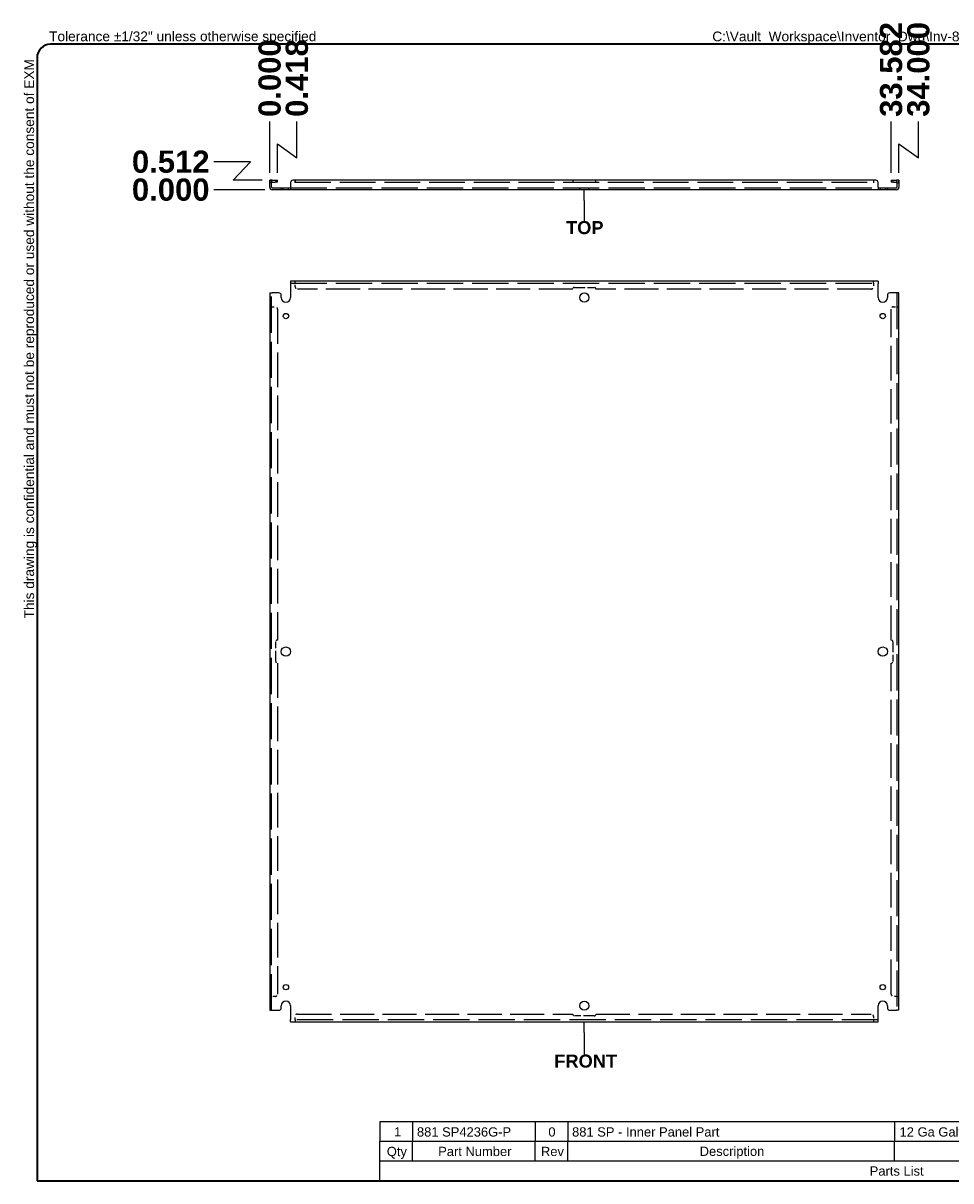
# Model space of a CAD drawing. Header units: inches. Extents: x 3.2 to 99.6, y 2.5 to 65.1.
# Tile 1 of 2: x 3.2 to 53.4, y 2.5 to 65.1. Entities that reach past the tile are written whole.
import ezdxf

# ---------------------------------------------------------------- set-up
doc = ezdxf.new("R2010")
doc.units = ezdxf.units.IN
doc.header["$LTSCALE"] = 10
doc.header["$MEASUREMENT"] = 0
doc.linetypes.add('DASHED_SPACE', pattern=[0.2067, 0.1654, -0.0413])
doc.layers.get('0').update_dxf_attribs({"lineweight": 25})
for name, color, linetype, lineweight in [('Dimensions(ANSI)', 7, 'Continuous', 25), ('Hidden Edges(ANSI)', 7, 'DASHED_SPACE', 25), ('Sketch Geometry(ANSI)', 7, 'Continuous', 25), ('Symbols(ANSI)', 7, 'Continuous', 25), ('Visible Edges(ANSI)', 7, 'Continuous', 25)]:
    doc.layers.add(name, color=color, linetype=linetype, lineweight=lineweight)
doc.styles.add('Current-ANSI', font='arial.ttf')
doc.styles.add('Dimension-ANSI', font='arialbd.ttf')
doc.styles.add('Part List-ANSI', font='arial.ttf')
doc.dimstyles.new('INCH-ANSI', dxfattribs={"dimscale": 10, "dimtxt": 0.12, "dimasz": 0.098425, "dimexe": 0.04, "dimexo": 0.04, "dimgap": 0.031496, "dimtad": 0, "dimtih": 1, "dimtoh": 1, "dimdec": 3, "dimrnd": 1e-08, "dimzin": 0, "dimdsep": 46, "dimtxsty": 'Dimension-ANSI', "dimcen": 0.09, "dimdle": 0.312, "dimclrd": 179, "dimclre": 179, "dimclrt": 7, "dimadec": 1, "dimazin": 0, "dimtfac": 1, "dimtdec": 3, "dimtofl": 0, "dimtmove": 0, "dimatfit": 3, "dimfxl": 1, "dimtolj": 1, "dimtzin": 4, "dimlwd": 25, "dimlwe": 25, "dimarcsym": 0})
doc.dimstyles.new('INCH-ANSI-VERTICAL', dxfattribs={"dimscale": 10, "dimtxt": 0.12, "dimasz": 0.098425, "dimexe": 0.04, "dimexo": 0.04, "dimgap": 0.031496, "dimtad": 0, "dimtih": 1, "dimtoh": 1, "dimdec": 3, "dimrnd": 1e-08, "dimzin": 0, "dimdsep": 46, "dimtxsty": 'Dimension-ANSI', "dimcen": 0.09, "dimdle": 0.312, "dimclrd": 179, "dimclre": 179, "dimclrt": 7, "dimadec": 1, "dimazin": 0, "dimtfac": 1, "dimtdec": 3, "dimtofl": 0, "dimtmove": 0, "dimatfit": 3, "dimfxl": 1, "dimtolj": 1, "dimtzin": 4, "dimlwd": 25, "dimlwe": 25, "dimarcsym": 0})

# ---------------------------------------------------------------- blocks, each defined once
blk = doc.blocks.new('Parts List')
at = {"layer": 'Symbols(ANSI)'}
for p, q in [((13.023, 0.795), (3.548, 0.795)), ((3.548, 0.795), (3.548, 0.615)), ((3.848, 0.795), (3.848, 0.615)), ((4.973, 0.795), (4.973, 0.615)), ((5.273, 0.795), (5.273, 0.615)), ((8.273, 0.795), (8.273, 0.615)), ((10.023, 0.795), (10.023, 0.615)), ((11.523, 0.795), (11.523, 0.615)), ((13.023, 0.795), (13.023, 0.615)), ((13.023, 0.615), (3.548, 0.615)), ((3.548, 0.435), (3.548, 0.615)), ((3.848, 0.435), (3.848, 0.615)), ((4.973, 0.435), (4.973, 0.615)), ((5.273, 0.435), (5.273, 0.615)), ((8.273, 0.435), (8.273, 0.615)), ((10.023, 0.435), (10.023, 0.615)), ((11.523, 0.435), (11.523, 0.615)), ((13.023, 0.435), (13.023, 0.615)), ((3.548, 0.255), (3.548, 0.435)), ((13.023, 0.435), (3.548, 0.435)), ((13.023, 0.255), (13.023, 0.435)), ((13.023, 0.255), (3.548, 0.255))]:
    blk.add_line(p, q, dxfattribs=at)
at = {"layer": 'Symbols(ANSI)', "char_height": 0.085, "attachment_point": 7, "line_spacing_factor": 0.25, "style": 'Part List-ANSI'}
for s, insert in [('1', (3.678, 0.662)), ('881 SP4236G-P', (3.888, 0.66)), ('0', (5.095, 0.66)), ('881 SP - Inner Panel Part', (5.313, 0.66)), ('12 Ga Galvanized', (8.321, 0.66)), ('Unpainted', (10.068, 0.638)), ('Galvanized', (11.565, 0.66)), ('Qty', (3.611, 0.456)), ('Part Number', (4.083, 0.481)), ('Rev', (5.027, 0.481)), ('Description', (6.485, 0.458)), ('Material', (8.946, 0.481)), ('Color', (10.637, 0.48)), ('Finish', (12.125, 0.481)), ('Parts List', (8.047, 0.301))]:
    blk.add_mtext(s, dxfattribs=dict(at, insert=insert))
blk = doc.blocks.new('Datum Identifier1')
at = {"layer": 'Symbols(ANSI)', "color": 7, "linetype": 'Continuous', "lineweight": 25}
for p, q in [((5.425, 1.616), (5.425, 1.714)), ((5.425, 1.616), (5.425, 1.601)), ((5.425, 1.601), (5.425, 1.417))]:
    blk.add_line(p, q, dxfattribs=at)
at = {"layer": 'Symbols(ANSI)', "color": 7, "insert": (5.149, 1.293), "char_height": 0.12, "attachment_point": 7, "line_spacing_factor": 0.25, "style": 'Dimension-ANSI'}
blk.add_mtext('FRONT', dxfattribs=at)
blk = doc.blocks.new('Datum Identifier2')
at = {"layer": 'Symbols(ANSI)', "color": 7, "linetype": 'Continuous', "lineweight": 25}
for p, q in [((5.425, 9.257), (5.425, 9.355)), ((5.425, 9.257), (5.425, 9.254)), ((5.425, 9.254), (5.425, 9.07))]:
    blk.add_line(p, q, dxfattribs=at)
at = {"layer": 'Symbols(ANSI)', "color": 7, "insert": (5.257, 8.946), "char_height": 0.12, "attachment_point": 7, "line_spacing_factor": 0.25, "style": 'Dimension-ANSI'}
blk.add_mtext('TOP', dxfattribs=at)
blk = doc.blocks.new('*D12')
at = {"layer": 'Defpoints', "color": 0, "linetype": 'Continuous', "transparency": 16777216}
for p in [(16.552, 59.773), (16.552, 56.591), (16.552, 56.591)]:
    blk.add_point(p, dxfattribs=at)
at = {"layer": 'Dimensions(ANSI)', "color": 179, "linetype": 'Continuous', "lineweight": 25, "transparency": 16777216}
blk.add_line((16.552, 56.991), (16.552, 59.773), dxfattribs=at)
at = {"layer": 'Dimensions(ANSI)', "color": 7, "linetype": 'Continuous', "lineweight": 25, "transparency": 16777216, "insert": (16.552, 62.109), "char_height": 1.2, "attachment_point": 5, "rotation": 90, "style": 'Dimension-ANSI'}
blk.add_mtext('\\A1;0.000', dxfattribs=at)
blk = doc.blocks.new('*D13')
at = {"layer": 'Defpoints', "color": 0, "linetype": 'Continuous', "transparency": 16777216}
for p in [(18.024, 59.773), (16.552, 56.591), (16.97, 56.591)]:
    blk.add_point(p, dxfattribs=at)
at = {"layer": 'Dimensions(ANSI)', "color": 179, "linetype": 'Continuous', "lineweight": 25, "transparency": 16777216}
for p, q in [((18.024, 57.805), (18.024, 59.773)), ((16.97, 56.991), (16.97, 58.559)), ((16.97, 58.559), (18.024, 57.805))]:
    blk.add_line(p, q, dxfattribs=at)
at = {"layer": 'Dimensions(ANSI)', "color": 7, "linetype": 'Continuous', "lineweight": 25, "transparency": 16777216, "insert": (18.024, 62.113), "char_height": 1.2, "attachment_point": 5, "rotation": 90, "style": 'Dimension-ANSI'}
blk.add_mtext('\\A1;0.418', dxfattribs=at)
blk = doc.blocks.new('*D14')
at = {"layer": 'Defpoints', "color": 0, "linetype": 'Continuous', "transparency": 16777216}
for p in [(50.134, 59.773), (16.552, 56.591), (50.134, 56.591)]:
    blk.add_point(p, dxfattribs=at)
at = {"layer": 'Dimensions(ANSI)', "color": 179, "linetype": 'Continuous', "lineweight": 25, "transparency": 16777216}
blk.add_line((50.134, 56.991), (50.134, 59.773), dxfattribs=at)
at = {"layer": 'Dimensions(ANSI)', "color": 7, "linetype": 'Continuous', "lineweight": 25, "transparency": 16777216, "insert": (50.134, 62.578), "char_height": 1.2, "attachment_point": 5, "rotation": 90, "style": 'Dimension-ANSI'}
blk.add_mtext('\\A1;33.582', dxfattribs=at)
blk = doc.blocks.new('*D15')
at = {"layer": 'Defpoints', "color": 0, "linetype": 'Continuous', "transparency": 16777216}
for p in [(51.606, 59.773), (16.552, 56.591), (50.552, 56.591)]:
    blk.add_point(p, dxfattribs=at)
at = {"layer": 'Dimensions(ANSI)', "color": 179, "linetype": 'Continuous', "lineweight": 25, "transparency": 16777216}
for p, q in [((51.606, 57.805), (51.606, 59.773)), ((50.552, 56.991), (50.552, 58.559)), ((50.552, 58.559), (51.606, 57.805))]:
    blk.add_line(p, q, dxfattribs=at)
at = {"layer": 'Dimensions(ANSI)', "color": 7, "linetype": 'Continuous', "lineweight": 25, "transparency": 16777216, "insert": (51.606, 62.579), "char_height": 1.2, "attachment_point": 5, "rotation": 90, "style": 'Dimension-ANSI'}
blk.add_mtext('\\A1;34.000', dxfattribs=at)
blk = doc.blocks.new('*D20')
at = {"layer": 'Defpoints', "color": 0, "linetype": 'Continuous', "transparency": 16777216}
for p in [(13.539, 56.079), (16.688, 56.079), (16.688, 56.079)]:
    blk.add_point(p, dxfattribs=at)
at = {"layer": 'Dimensions(ANSI)', "color": 179, "linetype": 'Continuous', "lineweight": 25, "transparency": 16777216}
blk.add_line((16.288, 56.079), (13.539, 56.079), dxfattribs=at)
at = {"layer": 'Dimensions(ANSI)', "color": 7, "linetype": 'Continuous', "lineweight": 25, "transparency": 16777216, "insert": (11.203, 56.079), "char_height": 1.2, "attachment_point": 5, "style": 'Dimension-ANSI'}
blk.add_mtext('\\A1;0.000', dxfattribs=at)
blk = doc.blocks.new('*D21')
at = {"layer": 'Defpoints', "color": 0, "linetype": 'Continuous', "transparency": 16777216}
for p in [(13.539, 57.589), (16.552, 56.591), (16.688, 56.079)]:
    blk.add_point(p, dxfattribs=at)
at = {"layer": 'Dimensions(ANSI)', "color": 179, "linetype": 'Continuous', "lineweight": 25, "transparency": 16777216}
for p, q in [((15.508, 57.589), (13.539, 57.589)), ((14.583, 56.591), (15.508, 57.589)), ((16.152, 56.591), (14.583, 56.591))]:
    blk.add_line(p, q, dxfattribs=at)
at = {"layer": 'Dimensions(ANSI)', "color": 7, "linetype": 'Continuous', "lineweight": 25, "transparency": 16777216, "insert": (11.204, 57.589), "char_height": 1.2, "attachment_point": 5, "style": 'Dimension-ANSI'}
blk.add_mtext('\\A1;0.512', dxfattribs=at)
blk = doc.blocks.new('Borders EXM - B (Inch)')
at = {"layer": 'Sketch Geometry(ANSI)', "linetype": 'Continuous', "lineweight": 35}
for p, q in [((16.398, 10.692), (0.523, 10.692)), ((0.398, 10.567), (0.398, 0.255)), ((16.523, 0.38), (16.523, 10.567)), ((0.398, 0.255), (16.398, 0.255))]:
    blk.add_line(p, q, dxfattribs=at)
for centre, start, end in [((0.523, 10.567), 90, 180), ((16.398, 10.567), 0, 90), ((16.398, 0.38), 270, 0)]:
    blk.add_arc(centre, 0.125, start, end, dxfattribs=at)
at = {"layer": 'Symbols(ANSI)', "color": 7, "char_height": 0.09, "attachment_point": 7, "style": 'Current-ANSI'}
for s, insert in [('Tolerance ±1/32" unless otherwise specified', (0.509, 10.692)), ('Tolérance ±1/32" sauf spécification contraire', (13.93, 10.691))]:
    blk.add_mtext(s, dxfattribs=dict(at, insert=insert))
for s, insert, rotation in [('This drawing is confidential and must not be reproduced or used without the consent of EXM', (0.398, 5.419), 90), ('Ce dessin est confidentiel et ne doit pas être reproduit ou utilisé sans le consentement de EXM', (16.522, 10.576), 270)]:
    blk.add_mtext(s, dxfattribs=dict(at, insert=insert, rotation=rotation))
at = {"layer": 'Symbols(ANSI)', "color": 7, "style": 'Current-ANSI'}
blk.add_attdef('FILENAME_AND_PATH_001', (6.601, 10.718), '', height=0.09, dxfattribs=at)

msp = doc.modelspace()

# ---------------------------------------------------------------- linework, layer by layer
at = {"layer": 'Hidden Edges(ANSI)', "ltscale": 0.033899}
for p, q in [((16.6567, 56.4545), (16.5517, 56.4545)), ((16.8762, 56.5907), (16.8762, 56.4857)), ((32.9267, 56.5907), (32.9267, 56.4857)), ((34.1767, 56.4857), (34.1767, 56.5907)), ((50.2272, 56.5907), (50.2272, 56.4857)), ((50.4467, 56.4545), (50.5517, 56.4545)), ((17.2817, 56.0787), (17.2817, 56.1837)), ((17.5717, 56.0787), (17.5717, 56.1837)), ((33.3017, 56.0787), (33.3017, 56.1837)), ((33.8017, 56.0787), (33.8017, 56.1837)), ((49.5317, 56.1837), (49.5317, 56.0787)), ((49.8217, 56.1837), (49.8217, 56.0787)), ((17.9265, 51.0275), (17.9265, 51.1325)), ((17.9267, 51.0275), (17.9267, 51.1325)), ((49.1767, 51.0275), (49.1767, 51.1325)), ((49.1769, 51.0275), (49.1769, 51.1325)), ((16.6567, 49.7577), (16.5517, 49.7577)), ((16.6567, 49.7575), (16.5517, 49.7575)), ((50.4467, 49.7577), (50.5517, 49.7577)), ((50.4467, 49.7575), (50.5517, 49.7575)), ((16.6567, 12.5075), (16.5517, 12.5075)), ((16.6567, 12.5073), (16.5517, 12.5073)), ((50.4467, 12.5075), (50.5517, 12.5075)), ((50.4467, 12.5073), (50.5517, 12.5073)), ((17.9265, 11.2375), (17.9265, 11.1325)), ((17.9267, 11.2375), (17.9267, 11.1325)), ((49.1767, 11.2375), (49.1767, 11.1325)), ((49.1769, 11.2375), (49.1769, 11.1325))]:
    msp.add_line(p, q, dxfattribs=at)
at = {"layer": 'Hidden Edges(ANSI)', "ltscale": 1.16825}
msp.add_line((17.9267, 56.4857), (49.1767, 56.4857), dxfattribs=at)
at = {"layer": 'Hidden Edges(ANSI)', "ltscale": 1.186942}
for p, q in [((17.6767, 56.1837), (49.4267, 56.1837)), ((17.6767, 51.0275), (49.4267, 51.0275)), ((49.4267, 11.2375), (17.6767, 11.2375))]:
    msp.add_line(p, q, dxfattribs=at)
at = {"layer": 'Hidden Edges(ANSI)', "ltscale": 0.015667}
for p, q in [((17.9267, 51.0275), (17.9267, 50.9965)), ((49.1767, 51.0275), (49.1767, 50.9965)), ((16.6567, 49.7575), (16.6877, 49.7575)), ((50.4467, 49.7575), (50.4157, 49.7575)), ((16.6567, 12.5075), (16.6877, 12.5075)), ((50.4467, 12.5075), (50.4157, 12.5075)), ((17.9267, 11.2375), (17.9267, 11.2685)), ((49.1767, 11.2375), (49.1767, 11.2685))]:
    msp.add_line(p, q, dxfattribs=at)
at = {"layer": 'Hidden Edges(ANSI)', "ltscale": 0.050736}
for p, q in [((17.9267, 50.8395), (17.9267, 50.9965)), ((49.1767, 50.9965), (49.1767, 50.8395)), ((16.6877, 49.7575), (16.8447, 49.7575)), ((50.2587, 49.7575), (50.4157, 49.7575)), ((16.8447, 12.5075), (16.6877, 12.5075)), ((50.4157, 12.5075), (50.2587, 12.5075)), ((17.9267, 11.2685), (17.9267, 11.4255)), ((49.1767, 11.4255), (49.1767, 11.2685))]:
    msp.add_line(p, q, dxfattribs=at)
at = {"layer": 'Hidden Edges(ANSI)', "ltscale": 1.112174}
for p, q in [((32.9267, 50.7145), (18.0517, 50.7145)), ((49.0517, 50.7145), (34.1767, 50.7145)), ((18.0517, 11.5505), (32.9267, 11.5505)), ((34.1767, 11.5505), (49.0517, 11.5505))]:
    msp.add_line(p, q, dxfattribs=at)
at = {"layer": 'Hidden Edges(ANSI)', "ltscale": 0.344098}
for p, q in [((33.0202, 50.808), (34.0832, 50.808)), ((16.8762, 30.601), (16.8762, 31.664)), ((50.2272, 31.664), (50.2272, 30.601)), ((34.0832, 11.457), (33.0202, 11.457))]:
    msp.add_line(p, q, dxfattribs=at)
at = {"layer": 'Hidden Edges(ANSI)', "ltscale": 1.180365}
for p, q in [((16.6567, 11.7575), (16.6567, 50.5075)), ((50.4467, 50.5075), (50.4467, 11.7575))]:
    msp.add_line(p, q, dxfattribs=at)
at = {"layer": 'Hidden Edges(ANSI)', "ltscale": 1.130866}
for p, q in [((16.9697, 49.6325), (16.9697, 31.7575)), ((50.1337, 31.7575), (50.1337, 49.6325)), ((16.9697, 30.5075), (16.9697, 12.6325)), ((50.1337, 12.6325), (50.1337, 30.5075))]:
    msp.add_line(p, q, dxfattribs=at)
at = {"layer": 'Hidden Edges(ANSI)', "ltscale": 0.058946}
for centre, start, end in [((16.6877, 56.4547), 103.17589, 180), ((50.4157, 56.4547), 0, 76.82411)]:
    msp.add_arc(centre, 0.136, start, end, dxfattribs=at)
at = {"layer": 'Hidden Edges(ANSI)', "ltscale": 0.063478}
for centre, start, end in [((18.0517, 50.8395), 180, 270), ((49.0517, 50.8395), 270, 0), ((16.8447, 49.6325), 0, 90), ((50.2587, 49.6325), 90, 180), ((16.8447, 12.6325), 270, 0), ((50.2587, 12.6325), 180, 270), ((18.0517, 11.4255), 90, 180), ((49.0517, 11.4255), 0, 90)]:
    msp.add_arc(centre, 0.125, start, end, dxfattribs=at)
at = {"layer": 'Hidden Edges(ANSI)', "ltscale": 0.047456}
for centre, start, end in [((33.0202, 50.7145), 90, 180), ((34.0832, 50.7145), 0, 90), ((16.9697, 31.664), 90, 180), ((50.1337, 31.664), 0, 90), ((16.9697, 30.601), 180, 270), ((50.1337, 30.601), 270, 0), ((33.0202, 11.5505), 180, 270), ((34.0832, 11.5505), 270, 0)]:
    msp.add_arc(centre, 0.0935, start, end, dxfattribs=at)
at = {"layer": 'Visible Edges(ANSI)'}
for p, q in [((16.5517, 56.4657), (16.5517, 56.5907)), ((16.6567, 56.5907), (16.5517, 56.5907)), ((16.5517, 56.2147), (16.5517, 56.4657)), ((16.6567, 56.5907), (16.6567, 56.4657)), ((16.6567, 56.2147), (16.6567, 56.4657)), ((16.6877, 56.5907), (16.8447, 56.5907)), ((16.6877, 56.4857), (16.8447, 56.4857)), ((16.8447, 56.5907), (16.9697, 56.5907)), ((16.9697, 56.4857), (16.8447, 56.4857)), ((16.9697, 56.4857), (16.9697, 56.5907)), ((17.6767, 56.4657), (17.6767, 56.2147)), ((17.9265, 56.5907), (17.8017, 56.5907)), ((17.9265, 56.4545), (17.9265, 56.5907)), ((17.9267, 56.4545), (17.9265, 56.4545)), ((49.1767, 56.5907), (17.9267, 56.5907)), ((17.9267, 56.5907), (17.9267, 56.4547)), ((17.9267, 56.4547), (17.9267, 56.4545)), ((49.1767, 56.5907), (49.1767, 56.4547)), ((49.1767, 56.4545), (49.1767, 56.4547)), ((49.1769, 56.4545), (49.1767, 56.4545)), ((49.1769, 56.5907), (49.1769, 56.4545)), ((49.3017, 56.5907), (49.1769, 56.5907)), ((49.4267, 56.2147), (49.4267, 56.4657)), ((50.1337, 56.5907), (50.2587, 56.5907)), ((50.1337, 56.5907), (50.1337, 56.4857)), ((50.2587, 56.4857), (50.1337, 56.4857)), ((50.2587, 56.5907), (50.4157, 56.5907)), ((50.2587, 56.4857), (50.4157, 56.4857)), ((50.4467, 56.4657), (50.4467, 56.5907)), ((50.5517, 56.5907), (50.4467, 56.5907)), ((50.4467, 56.4657), (50.4467, 56.2147)), ((50.5517, 56.5907), (50.5517, 56.4657)), ((50.5517, 56.4657), (50.5517, 56.2147)), ((16.6877, 56.1837), (17.0517, 56.1837)), ((17.0517, 56.0787), (16.6877, 56.0787)), ((17.0517, 56.1837), (17.1767, 56.1837)), ((17.1767, 56.0787), (17.0517, 56.0787)), ((17.1767, 56.0787), (17.1767, 56.1837)), ((17.1767, 56.1837), (17.6767, 56.1837)), ((17.6767, 56.0787), (17.1767, 56.0787)), ((17.6767, 56.2147), (17.6767, 56.0787)), ((49.4267, 56.0787), (17.6767, 56.0787)), ((49.4267, 56.2147), (49.4267, 56.0787)), ((49.4267, 56.1837), (49.9267, 56.1837)), ((49.9267, 56.0787), (49.4267, 56.0787)), ((49.9267, 56.1837), (50.0517, 56.1837)), ((49.9267, 56.1837), (49.9267, 56.0787)), ((50.0517, 56.0787), (49.9267, 56.0787)), ((50.0517, 56.1837), (50.4157, 56.1837)), ((50.4157, 56.0787), (50.0517, 56.0787)), ((49.4267, 51.1325), (17.6767, 51.1325)), ((17.6767, 51.1325), (17.6767, 50.9965)), ((17.6767, 50.9965), (17.6767, 50.2575)), ((49.4267, 51.1325), (49.4267, 50.9965)), ((49.4267, 50.2575), (49.4267, 50.9965)), ((16.5517, 50.5075), (16.6877, 50.5075)), ((16.5517, 50.5075), (16.5517, 11.7575)), ((17.0517, 50.5075), (16.6877, 50.5075)), ((17.1767, 50.2575), (17.1767, 50.3825)), ((49.9267, 50.3825), (49.9267, 50.2575)), ((50.4157, 50.5075), (50.0517, 50.5075)), ((50.5517, 50.5075), (50.4157, 50.5075)), ((50.5517, 11.7575), (50.5517, 50.5075)), ((17.1767, 11.8825), (17.1767, 12.0075)), ((17.6767, 12.0075), (17.6767, 11.2685)), ((49.4267, 11.2685), (49.4267, 12.0075)), ((49.9267, 12.0075), (49.9267, 11.8825)), ((16.5517, 11.7575), (16.6877, 11.7575)), ((16.6877, 11.7575), (17.0517, 11.7575)), ((17.6767, 11.1325), (17.6767, 11.2685)), ((49.4267, 11.1325), (49.4267, 11.2685)), ((50.0517, 11.7575), (50.4157, 11.7575)), ((50.5517, 11.7575), (50.4157, 11.7575)), ((17.6767, 11.1325), (49.4267, 11.1325))]:
    msp.add_line(p, q, dxfattribs=at)
for centre, radius in [((33.5517, 50.2575), 0.25), ((17.4267, 49.2575), 0.145), ((49.6767, 49.2575), 0.145), ((17.4267, 31.1325), 0.25), ((49.6767, 31.1325), 0.25), ((17.4267, 13.0075), 0.145), ((49.6767, 13.0075), 0.145), ((33.5517, 12.0075), 0.25)]:
    msp.add_circle(centre, radius, dxfattribs=at)
for centre, radius, start, end in [((16.6877, 56.4547), 0.136, 90, 103.17589), ((16.6877, 56.4547), 0.031, 90, 180), ((17.8017, 56.4657), 0.125, 90, 180), ((49.3017, 56.4657), 0.125, 0, 90), ((50.4157, 56.4547), 0.136, 76.82411, 90), ((50.4157, 56.4547), 0.031, 0, 90), ((16.6877, 56.2147), 0.136, 180, 270), ((16.6877, 56.2147), 0.031, 180, 270), ((50.4157, 56.2147), 0.136, 270, 0), ((50.4157, 56.2147), 0.031, 270, 0), ((17.0517, 50.3825), 0.125, 0, 90), ((17.4267, 50.2575), 0.25, 180, 0), ((49.6767, 50.2575), 0.25, 180, 0), ((50.0517, 50.3825), 0.125, 90, 180), ((17.0517, 11.8825), 0.125, 270, 0), ((17.4267, 12.0075), 0.25, 0, 180), ((49.6767, 12.0075), 0.25, 0, 180), ((50.0517, 11.8825), 0.125, 180, 270)]:
    msp.add_arc(centre, radius, start, end, dxfattribs=at)

# ---------------------------------------------------------------- block references
at = {"xscale": 5.882352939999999, "yscale": 5.882352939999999, "zscale": 5.882352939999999}
msp.add_blockref('Borders EXM - B (Inch)', (1.6382, 1.0481), dxfattribs=at).add_auto_attribs({'FILENAME_AND_PATH_001': 'C:\\Vault_Workspace\\Inventor_Dwg\\Inv-8\\881SP\\881SP4236G.idw'})
at = {"layer": 'Symbols(ANSI)', "xscale": 5.882352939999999, "yscale": 5.882352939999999, "zscale": 5.882352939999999}
for name in ['Datum Identifier2', 'Datum Identifier1', 'Parts List']:
    msp.add_blockref(name, (1.6382, 1.0481), dxfattribs=at)

# ---------------------------------------------------------------- dimensions: what is measured, and where the dimension line sits
at = {"layer": 'Dimensions(ANSI)', "color": 179, "linetype": 'Continuous', "lineweight": 25, "true_color": 0x262658}
for feature_location, offset, dtype, origin, dimstyle, picture, middle in [((50.5517, 56.5907), (1.0538, 3.1824), 1, (16.5517, 56.5907), 'INCH-ANSI-VERTICAL', '*D15', (51.6055, 62.579)), ((50.1337, 56.5907), (0, 3.1824), 1, (16.5517, 56.5907), 'INCH-ANSI-VERTICAL', '*D14', (50.1337, 62.5782)), ((16.5517338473, 56.5907415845), (0, 3.1824169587), 1, (16.5517338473, 56.5907415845), 'INCH-ANSI-VERTICAL', '*D12', (16.5517338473, 62.1091288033)), ((16.9697, 56.5907), (1.0538, 3.1824), 1, (16.5517, 56.5907), 'INCH-ANSI-VERTICAL', '*D13', (18.0235, 62.1128)), ((16.5517, 56.5907), (-3.0127, 0.9982), 0, (16.6877, 56.0787), 'INCH-ANSI', '*D21', (11.2039, 57.5889)), ((16.6877338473, 56.0787415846), (-3.1487279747, 0), 0, (16.6877338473, 56.0787415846), 'INCH-ANSI', '*D20', (11.2030356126, 56.0787415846))]:
    dim = msp.add_ordinate_dim(feature_location=feature_location, offset=offset, dtype=dtype, origin=origin, dimstyle=dimstyle, override={"dimgap": 0.031496, "dimtad": 0, "dimdec": 3, "dimlfac": 1, "dimtol": 0, "dimlim": 0, "dimtp": 0, "dimtm": 0, "dimtdec": 3}, dxfattribs=at)
    dim.commit()
    dim.dimension.update_dxf_attribs({"geometry": picture, "text_midpoint": middle})

doc.saveas('drawing.dxf')
